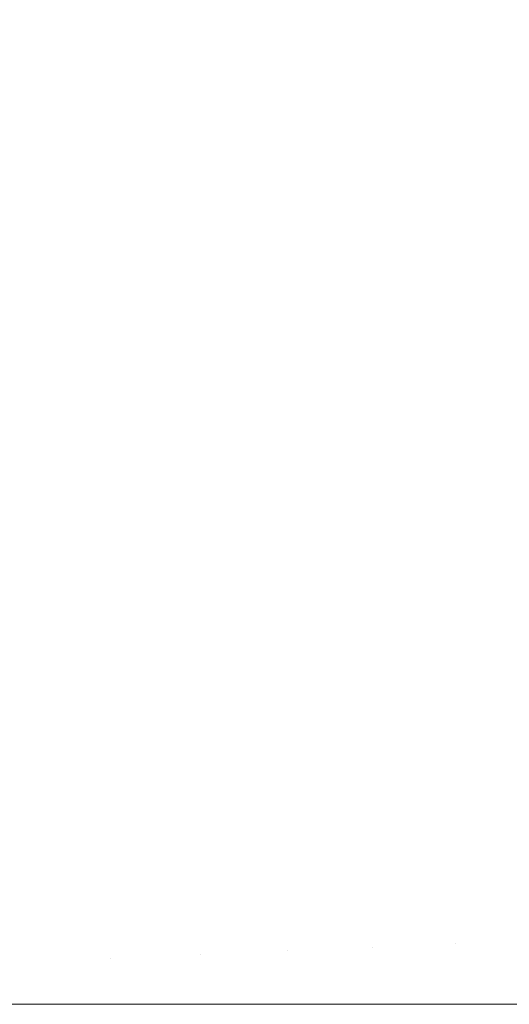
# Model space of a CAD drawing. Header units: centimetres. Extents: x -25.9 to 27.4, y -25.9 to -24.1.
# Tile 194 of 200: x 27.3127 to 27.3332, y -24.16 to -24.1189. Entities that reach past the tile are written whole.
import ezdxf

# ---------------------------------------------------------------- set-up
doc = ezdxf.new("R2010")
doc.units = ezdxf.units.CM
doc.header["$LTSCALE"] = 2.54
doc.layers.add('Lucido design-1', color=7, linetype='Continuous')

# ---------------------------------------------------------------- blocks, each defined once
blk = doc.blocks.new('Gruppo-4-1')
at = {"color": 7, "linetype": 'Continuous', "lineweight": 9}
for points, invisible_edges in [([(27.315727, -24.117553, 708.399682), (27.317489, -24.119471, 708.399682), (27.319943, -24.117311, 708.39703), (27.318087, -24.115291, 708.39703)], 15), ([(27.319943, -24.117311, 708.39703), (27.321711, -24.119408, 708.39703), (27.324175, -24.117418, 708.394231), (27.32232, -24.115218, 708.394231)], 15), ([(27.329877, -24.115159, 707.653075), (27.331777, -24.11775, 707.653075), (27.329467, -24.119368, 707.650127), (27.32764, -24.116875, 707.650127)], 15), ([(27.324175, -24.117418, 708.394231), (27.325935, -24.119695, 708.394231), (27.328382, -24.117885, 708.391305), (27.326543, -24.115506, 708.391305)], 15), ([(27.319259, -24.116181, 707.644596), (27.321125, -24.118308, 707.644596), (27.318713, -24.120332, 707.642022), (27.316937, -24.118308, 707.642022)], 15), ([(27.328382, -24.117885, 708.391305), (27.330118, -24.12034, 708.391305), (27.332532, -24.118708, 708.388255), (27.330724, -24.116152, 708.388255)], 15), ([(27.315076, -24.116363, 707.642022), (27.316937, -24.118308, 707.642022), (27.314507, -24.120535, 707.639544), (27.312745, -24.118694, 707.639544)], 15), ([(27.323457, -24.116351, 707.6473), (27.325312, -24.118662, 707.6473), (27.322896, -24.120515, 707.644596), (27.321125, -24.118308, 707.644596)], 15), ([(27.333989, -24.116202, 707.656139), (27.335839, -24.118972, 707.656139), (27.333563, -24.120423, 707.653075), (27.331777, -24.11775, 707.653075)], 15), ([(27.310904, -24.116932, 707.639544), (27.312745, -24.118694, 707.639544), (27.310382, -24.121057, 707.637241), (27.308646, -24.119395, 707.637241)], 15), ([(27.310251, -24.119504, 708.403495), (27.311935, -24.121188, 708.403495), (27.314431, -24.118795, 708.401044), (27.312644, -24.117007, 708.401044)], 15), ([(27.32764, -24.116875, 707.650127), (27.329467, -24.119368, 707.650127), (27.327063, -24.121051, 707.6473), (27.325312, -24.118662, 707.6473)], 15), ([(27.317489, -24.119471, 708.399682), (27.319167, -24.121462, 708.399682), (27.321711, -24.119408, 708.39703), (27.319943, -24.117311, 708.39703)], 15), ([(27.321711, -24.119408, 708.39703), (27.323388, -24.121578, 708.39703), (27.325935, -24.119695, 708.394231), (27.324175, -24.117418, 708.394231)], 15), ([(27.332532, -24.118708, 708.388255), (27.334229, -24.121338, 708.388255), (27.336596, -24.119881, 708.385089), (27.334835, -24.117151, 708.385089)], 15), ([(27.314431, -24.118795, 708.401044), (27.316141, -24.120657, 708.401044), (27.317489, -24.119471, 708.399682), (27.315727, -24.117553, 708.399682)], 15), ([(27.331777, -24.11775, 707.653075), (27.333563, -24.120423, 707.653075), (27.331185, -24.121938, 707.650127), (27.329467, -24.119368, 707.650127)], 15), ([(27.325935, -24.119695, 708.394231), (27.327596, -24.122044, 708.394231), (27.330118, -24.12034, 708.391305), (27.328382, -24.117885, 708.391305)], 15), ([(27.316937, -24.118308, 707.642022), (27.318713, -24.120332, 707.642022), (27.316187, -24.122451, 707.639544), (27.314507, -24.120535, 707.639544)], 15), ([(27.321125, -24.118308, 707.644596), (27.322896, -24.120515, 707.644596), (27.320398, -24.122432, 707.642022), (27.318713, -24.120332, 707.642022)], 15), ([(27.325312, -24.118662, 707.6473), (27.327063, -24.121051, 707.6473), (27.32457, -24.122797, 707.644596), (27.322896, -24.120515, 707.644596)], 15), ([(27.312745, -24.118694, 707.639544), (27.314507, -24.120535, 707.639544), (27.312043, -24.122793, 707.637241), (27.310382, -24.121057, 707.637241)], 15), ([(27.311935, -24.121188, 708.403495), (27.313545, -24.122941, 708.403495), (27.316141, -24.120657, 708.401044), (27.314431, -24.118795, 708.401044)], 15), ([(27.330118, -24.12034, 708.391305), (27.331748, -24.122866, 708.391305), (27.334229, -24.121338, 708.388255), (27.332532, -24.118708, 708.388255)], 15), ([(27.316141, -24.120657, 708.401044), (27.317771, -24.122589, 708.401044), (27.319167, -24.121462, 708.399682), (27.317489, -24.119471, 708.399682)], 15), ([(27.319167, -24.121462, 708.399682), (27.32076, -24.123522, 708.399682), (27.323388, -24.121578, 708.39703), (27.321711, -24.119408, 708.39703)], 15), ([(27.329467, -24.119368, 707.650127), (27.331185, -24.121938, 707.650127), (27.328709, -24.123514, 707.6473), (27.327063, -24.121051, 707.6473)], 15), ([(27.323388, -24.121578, 708.39703), (27.324972, -24.123818, 708.39703), (27.327596, -24.122044, 708.394231), (27.325935, -24.119695, 708.394231)], 15), ([(27.314507, -24.120535, 707.639544), (27.316187, -24.122451, 707.639544), (27.313628, -24.124599, 707.637241), (27.312043, -24.122793, 707.637241)], 15), ([(27.313545, -24.122941, 708.403495), (27.31508, -24.124762, 708.403495), (27.317771, -24.122589, 708.401044), (27.316141, -24.120657, 708.401044)], 15), ([(27.318713, -24.120332, 707.642022), (27.320398, -24.122432, 707.642022), (27.317783, -24.124439, 707.639544), (27.316187, -24.122451, 707.639544)], 15), ([(27.322896, -24.120515, 707.644596), (27.32457, -24.122797, 707.644596), (27.32199, -24.124603, 707.642022), (27.320398, -24.122432, 707.642022)], 15), ([(27.327596, -24.122044, 708.394231), (27.329157, -24.124462, 708.394231), (27.331748, -24.122866, 708.391305), (27.330118, -24.12034, 708.391305)], 15), ([(27.333563, -24.120423, 707.653075), (27.33523, -24.12317, 707.653075), (27.332788, -24.12458, 707.650127), (27.331185, -24.121938, 707.650127)], 15), ([(27.327063, -24.121051, 707.6473), (27.328709, -24.123514, 707.6473), (27.326142, -24.12515, 707.644596), (27.32457, -24.122797, 707.644596)], 15), ([(27.309362, -24.123653, 708.405801), (27.31087, -24.125296, 708.405801), (27.313545, -24.122941, 708.403495), (27.311935, -24.121188, 708.403495)], 15), ([(27.317771, -24.122589, 708.401044), (27.319317, -24.124589, 708.401044), (27.32076, -24.123522, 708.399682), (27.319167, -24.121462, 708.399682)], 15), ([(27.331748, -24.122866, 708.391305), (27.33327, -24.125459, 708.391305), (27.335814, -24.124038, 708.388255), (27.334229, -24.121338, 708.388255)], 15), ([(27.32076, -24.123522, 708.399682), (27.322264, -24.125648, 708.399682), (27.324972, -24.123818, 708.39703), (27.323388, -24.121578, 708.39703)], 15), ([(27.331185, -24.121938, 707.650127), (27.332788, -24.12458, 707.650127), (27.330246, -24.126047, 707.6473), (27.328709, -24.123514, 707.6473)], 15), ([(27.324972, -24.123818, 708.39703), (27.32646, -24.126122, 708.39703), (27.329157, -24.124462, 708.394231), (27.327596, -24.122044, 708.394231)], 15), ([(27.316187, -24.122451, 707.639544), (27.317783, -24.124439, 707.639544), (27.315132, -24.126473, 707.637241), (27.313628, -24.124599, 707.637241)], 15), ([(27.31508, -24.124762, 708.403495), (27.316536, -24.126646, 708.403495), (27.319317, -24.124589, 708.401044), (27.317771, -24.122589, 708.401044)], 15), ([(27.320398, -24.122432, 707.642022), (27.32199, -24.124603, 707.642022), (27.31929, -24.126494, 707.639544), (27.317783, -24.124439, 707.639544)], 15), ([(27.312043, -24.122793, 707.637241), (27.313628, -24.124599, 707.637241), (27.311001, -24.126804, 707.635076), (27.309515, -24.125109, 707.635076)], 15), ([(27.31087, -24.125296, 708.405801), (27.312308, -24.127, 708.405801), (27.31508, -24.124762, 708.403495), (27.313545, -24.122941, 708.403495)], 15), ([(27.32457, -24.122797, 707.644596), (27.326142, -24.12515, 707.644596), (27.323486, -24.126842, 707.642022), (27.32199, -24.124603, 707.642022)], 15), ([(27.329157, -24.124462, 708.394231), (27.330613, -24.126943, 708.394231), (27.33327, -24.125459, 708.391305), (27.331748, -24.122866, 708.391305)], 15), ([(27.33523, -24.12317, 707.653075), (27.336776, -24.125988, 707.653075), (27.334275, -24.12729, 707.650127), (27.332788, -24.12458, 707.650127)], 15), ([(27.319317, -24.124589, 708.401044), (27.320777, -24.126653, 708.401044), (27.322264, -24.125648, 708.399682), (27.32076, -24.123522, 708.399682)], 15), ([(27.328709, -24.123514, 707.6473), (27.330246, -24.126047, 707.6473), (27.32761, -24.12757, 707.644596), (27.326142, -24.12515, 707.644596)], 15), ([(27.322264, -24.125648, 708.399682), (27.323676, -24.127836, 708.399682), (27.32646, -24.126122, 708.39703), (27.324972, -24.123818, 708.39703)], 15), ([(27.313628, -24.124599, 707.637241), (27.315132, -24.126473, 707.637241), (27.312411, -24.128561, 707.635076), (27.311001, -24.126804, 707.635076)], 15), ([(27.312308, -24.127, 708.405801), (27.313672, -24.128765, 708.405801), (27.316536, -24.126646, 708.403495), (27.31508, -24.124762, 708.403495)], 15), ([(27.317783, -24.124439, 707.639544), (27.31929, -24.126494, 707.639544), (27.316552, -24.128411, 707.637241), (27.315132, -24.126473, 707.637241)], 15), ([(27.316536, -24.126646, 708.403495), (27.317911, -24.12859, 708.403495), (27.320777, -24.126653, 708.401044), (27.319317, -24.124589, 708.401044)], 15), ([(27.32199, -24.124603, 707.642022), (27.323486, -24.126842, 707.642022), (27.320706, -24.128613, 707.639544), (27.31929, -24.126494, 707.639544)], 15), ([(27.32646, -24.126122, 708.39703), (27.327848, -24.128488, 708.39703), (27.330613, -24.126943, 708.394231), (27.329157, -24.124462, 708.394231)], 15), ([(27.332788, -24.12458, 707.650127), (27.334275, -24.12729, 707.650127), (27.331671, -24.128645, 707.6473), (27.330246, -24.126047, 707.6473)], 15), ([(27.326142, -24.12515, 707.644596), (27.32761, -24.12757, 707.644596), (27.324883, -24.129144, 707.642022), (27.323486, -24.126842, 707.642022)], 15), ([(27.320777, -24.126653, 708.401044), (27.322147, -24.128777, 708.401044), (27.323676, -24.127836, 708.399682), (27.322264, -24.125648, 708.399682)], 15), ([(27.330613, -24.126943, 708.394231), (27.331963, -24.129484, 708.394231), (27.33468, -24.128114, 708.391305), (27.33327, -24.125459, 708.391305)], 15), ([(27.330246, -24.126047, 707.6473), (27.331671, -24.128645, 707.6473), (27.328971, -24.130051, 707.644596), (27.32761, -24.12757, 707.644596)], 15), ([(27.315132, -24.126473, 707.637241), (27.316552, -24.128411, 707.637241), (27.313743, -24.130378, 707.635076), (27.312411, -24.128561, 707.635076)], 15), ([(27.323676, -24.127836, 708.399682), (27.324994, -24.130082, 708.399682), (27.327848, -24.128488, 708.39703), (27.32646, -24.126122, 708.39703)], 15), ([(27.313672, -24.128765, 708.405801), (27.314959, -24.130585, 708.405801), (27.317911, -24.12859, 708.403495), (27.316536, -24.126646, 708.403495)], 15), ([(27.31929, -24.126494, 707.639544), (27.320706, -24.128613, 707.639544), (27.317887, -24.130409, 707.637241), (27.316552, -24.128411, 707.637241)], 15), ([(27.317911, -24.12859, 708.403495), (27.319203, -24.130591, 708.403495), (27.322147, -24.128777, 708.401044), (27.320777, -24.126653, 708.401044)], 15), ([(27.323486, -24.126842, 707.642022), (27.324883, -24.129144, 707.642022), (27.322028, -24.130792, 707.639544), (27.320706, -24.128613, 707.639544)], 15), ([(27.309458, -24.129301, 708.407956), (27.310727, -24.130943, 708.407956), (27.313672, -24.128765, 708.405801), (27.312308, -24.127, 708.405801)], 15), ([(27.327848, -24.128488, 708.39703), (27.329134, -24.13091, 708.39703), (27.331963, -24.129484, 708.394231), (27.330613, -24.126943, 708.394231)], 15), ([(27.334275, -24.12729, 707.650127), (27.335642, -24.130062, 707.650127), (27.332982, -24.131302, 707.6473), (27.331671, -24.128645, 707.6473)], 15), ([(27.32761, -24.12757, 707.644596), (27.328971, -24.130051, 707.644596), (27.326178, -24.131505, 707.642022), (27.324883, -24.129144, 707.642022)], 15), ([(27.322147, -24.128777, 708.401044), (27.323427, -24.130958, 708.401044), (27.324994, -24.130082, 708.399682), (27.323676, -24.127836, 708.399682)], 15), ([(27.331963, -24.129484, 708.394231), (27.333203, -24.132081, 708.394231), (27.335976, -24.130827, 708.391305), (27.33468, -24.128114, 708.391305)], 15), ([(27.316552, -24.128411, 707.637241), (27.317887, -24.130409, 707.637241), (27.314995, -24.132251, 707.635076), (27.313743, -24.130378, 707.635076)], 15), ([(27.324994, -24.130082, 708.399682), (27.326215, -24.132382, 708.399682), (27.329134, -24.13091, 708.39703), (27.327848, -24.128488, 708.39703)], 15), ([(27.312411, -24.128561, 707.635076), (27.313743, -24.130378, 707.635076), (27.310868, -24.132391, 707.633055), (27.309626, -24.130698, 707.633055)], 15), ([(27.310727, -24.130943, 708.407956), (27.311925, -24.132636, 708.407956), (27.314959, -24.130585, 708.405801), (27.313672, -24.128765, 708.405801)], 15), ([(27.314959, -24.130585, 708.405801), (27.316168, -24.132459, 708.405801), (27.319203, -24.130591, 708.403495), (27.317911, -24.12859, 708.403495)], 15), ([(27.320706, -24.128613, 707.639544), (27.322028, -24.130792, 707.639544), (27.319134, -24.132463, 707.637241), (27.317887, -24.130409, 707.637241)], 15), ([(27.319203, -24.130591, 708.403495), (27.320408, -24.132644, 708.403495), (27.323427, -24.130958, 708.401044), (27.322147, -24.128777, 708.401044)], 15), ([(27.331671, -24.128645, 707.6473), (27.332982, -24.131302, 707.6473), (27.330223, -24.132589, 707.644596), (27.328971, -24.130051, 707.644596)], 15), ([(27.324883, -24.129144, 707.642022), (27.326178, -24.131505, 707.642022), (27.323254, -24.133027, 707.639544), (27.322028, -24.130792, 707.639544)], 15), ([(27.329134, -24.13091, 708.39703), (27.330317, -24.133385, 708.39703), (27.333203, -24.132081, 708.394231), (27.331963, -24.129484, 708.394231)], 15), ([(27.323427, -24.130958, 708.401044), (27.324613, -24.13319, 708.401044), (27.326215, -24.132382, 708.399682), (27.324994, -24.130082, 708.399682)], 15), ([(27.328971, -24.130051, 707.644596), (27.330223, -24.132589, 707.644596), (27.327369, -24.133919, 707.642022), (27.326178, -24.131505, 707.642022)], 15), ([(27.335642, -24.130062, 707.650127), (27.336886, -24.132891, 707.650127), (27.334175, -24.134014, 707.6473), (27.332982, -24.131302, 707.6473)], 15), ([(27.313743, -24.130378, 707.635076), (27.314995, -24.132251, 707.635076), (27.312034, -24.134138, 707.633055), (27.310868, -24.132391, 707.633055)], 15), ([(27.311925, -24.132636, 708.407956), (27.31305, -24.134379, 708.407956), (27.316168, -24.132459, 708.405801), (27.314959, -24.130585, 708.405801)], 15), ([(27.317887, -24.130409, 707.637241), (27.319134, -24.132463, 707.637241), (27.316164, -24.134178, 707.635076), (27.314995, -24.132251, 707.635076)], 15), ([(27.316168, -24.132459, 708.405801), (27.317297, -24.134382, 708.405801), (27.320408, -24.132644, 708.403495), (27.319203, -24.130591, 708.403495)], 15), ([(27.322028, -24.130792, 707.639544), (27.323254, -24.133027, 707.639544), (27.32029, -24.13457, 707.637241), (27.319134, -24.132463, 707.637241)], 15), ([(27.320408, -24.132644, 708.403495), (27.321525, -24.134747, 708.403495), (27.324613, -24.13319, 708.401044), (27.323427, -24.130958, 708.401044)], 15), ([(27.326215, -24.132382, 708.399682), (27.327338, -24.134732, 708.399682), (27.330317, -24.133385, 708.39703), (27.329134, -24.13091, 708.39703)], 15), ([(27.332982, -24.131302, 707.6473), (27.334175, -24.134014, 707.6473), (27.331362, -24.135179, 707.644596), (27.330223, -24.132589, 707.644596)], 15), ([(27.326178, -24.131505, 707.642022), (27.327369, -24.133919, 707.642022), (27.324381, -24.135313, 707.639544), (27.323254, -24.133027, 707.639544)], 15), ([(27.330317, -24.133385, 708.39703), (27.331394, -24.135908, 708.39703), (27.334333, -24.134727, 708.394231), (27.333203, -24.132081, 708.394231)], 15), ([(27.308813, -24.134739, 708.409955), (27.309852, -24.136348, 708.409955), (27.31305, -24.134379, 708.407956), (27.311925, -24.132636, 708.407956)], 15), ([(27.314995, -24.132251, 707.635076), (27.316164, -24.134178, 707.635076), (27.313124, -24.135933, 707.633055), (27.312034, -24.134138, 707.633055)], 15), ([(27.31305, -24.134379, 708.407956), (27.314099, -24.136168, 708.407956), (27.317297, -24.134382, 708.405801), (27.316168, -24.132459, 708.405801)], 15), ([(27.319134, -24.132463, 707.637241), (27.32029, -24.13457, 707.637241), (27.317248, -24.136153, 707.635076), (27.316164, -24.134178, 707.635076)], 15), ([(27.317297, -24.134382, 708.405801), (27.318343, -24.136351, 708.405801), (27.321525, -24.134747, 708.403495), (27.320408, -24.132644, 708.403495)], 15), ([(27.324613, -24.13319, 708.401044), (27.325703, -24.135471, 708.401044), (27.327338, -24.134732, 708.399682), (27.326215, -24.132382, 708.399682)], 15), ([(27.330223, -24.132589, 707.644596), (27.331362, -24.135179, 707.644596), (27.328453, -24.136384, 707.642022), (27.327369, -24.133919, 707.642022)], 15), ([(27.323254, -24.133027, 707.639544), (27.324381, -24.135313, 707.639544), (27.321352, -24.136725, 707.637241), (27.32029, -24.13457, 707.637241)], 15), ([(27.321525, -24.134747, 708.403495), (27.322551, -24.136896, 708.403495), (27.325703, -24.135471, 708.401044), (27.324613, -24.13319, 708.401044)], 15), ([(27.327338, -24.134732, 708.399682), (27.32836, -24.137127, 708.399682), (27.331394, -24.135908, 708.39703), (27.330317, -24.133385, 708.39703)], 15), ([(27.312034, -24.134138, 707.633055), (27.313124, -24.135933, 707.633055), (27.310019, -24.137726, 707.631179), (27.30901, -24.136064, 707.631179)], 15), ([(27.316164, -24.134178, 707.635076), (27.317248, -24.136153, 707.635076), (27.314134, -24.137774, 707.633055), (27.313124, -24.135933, 707.633055)], 15), ([(27.327369, -24.133919, 707.642022), (27.328453, -24.136384, 707.642022), (27.325407, -24.137645, 707.639544), (27.324381, -24.135313, 707.639544)], 15), ([(27.334175, -24.134014, 707.6473), (27.335249, -24.136775, 707.6473), (27.332388, -24.137816, 707.644596), (27.331362, -24.135179, 707.644596)], 15), ([(27.309852, -24.136348, 708.409955), (27.310821, -24.138, 708.409955), (27.314099, -24.136168, 708.407956), (27.31305, -24.134379, 708.407956)], 15), ([(27.314099, -24.136168, 708.407956), (27.315072, -24.138, 708.407956), (27.318343, -24.136351, 708.405801), (27.317297, -24.134382, 708.405801)], 15), ([(27.32029, -24.13457, 707.637241), (27.321352, -24.136725, 707.637241), (27.318244, -24.138174, 707.635076), (27.317248, -24.136153, 707.635076)], 15), ([(27.318343, -24.136351, 708.405801), (27.319304, -24.138363, 708.405801), (27.322551, -24.136896, 708.403495), (27.321525, -24.134747, 708.403495)], 15), ([(27.325703, -24.135471, 708.401044), (27.326695, -24.137796, 708.401044), (27.32836, -24.137127, 708.399682), (27.327338, -24.134732, 708.399682)], 15), ([(27.331394, -24.135908, 708.39703), (27.332362, -24.138474, 708.39703), (27.335348, -24.137419, 708.394231), (27.334333, -24.134727, 708.394231)], 15), ([(27.324381, -24.135313, 707.639544), (27.325407, -24.137645, 707.639544), (27.32232, -24.138924, 707.637241), (27.321352, -24.136725, 707.637241)], 15), ([(27.322551, -24.136896, 708.403495), (27.323486, -24.139086, 708.403495), (27.326695, -24.137796, 708.401044), (27.325703, -24.135471, 708.401044)], 15), ([(27.331362, -24.135179, 707.644596), (27.332388, -24.137816, 707.644596), (27.329429, -24.138893, 707.642022), (27.328453, -24.136384, 707.642022)], 15), ([(27.313124, -24.135933, 707.633055), (27.314134, -24.137774, 707.633055), (27.310953, -24.13943, 707.631179), (27.310019, -24.137726, 707.631179)], 15), ([(27.32836, -24.137127, 708.399682), (27.32928, -24.139563, 708.399682), (27.332362, -24.138474, 708.39703), (27.331394, -24.135908, 708.39703)], 15), ([(27.310821, -24.138, 708.409955), (27.311719, -24.139691, 708.409955), (27.315072, -24.138, 708.407956), (27.314099, -24.136168, 708.407956)], 15), ([(27.317248, -24.136153, 707.635076), (27.318244, -24.138174, 707.635076), (27.315063, -24.139658, 707.633055), (27.314134, -24.137774, 707.633055)], 15), ([(27.315072, -24.138, 708.407956), (27.315967, -24.139872, 708.407956), (27.319304, -24.138363, 708.405801), (27.318343, -24.136351, 708.405801)], 15), ([(27.321352, -24.136725, 707.637241), (27.32232, -24.138924, 707.637241), (27.319152, -24.140237, 707.635076), (27.318244, -24.138174, 707.635076)], 15), ([(27.328453, -24.136384, 707.642022), (27.329429, -24.138893, 707.642022), (27.326331, -24.140021, 707.639544), (27.325407, -24.137645, 707.639544)], 15), ([(27.319304, -24.138363, 708.405801), (27.320179, -24.140414, 708.405801), (27.323486, -24.139086, 708.403495), (27.322551, -24.136896, 708.403495)], 15), ([(27.326695, -24.137796, 708.401044), (27.327587, -24.140161, 708.401044), (27.32928, -24.139563, 708.399682), (27.32836, -24.137127, 708.399682)], 15), ([(27.335249, -24.136775, 707.6473), (27.336201, -24.13958, 707.6473), (27.333298, -24.140496, 707.644596), (27.332388, -24.137816, 707.644596)], 15), ([(27.332362, -24.138474, 708.39703), (27.333221, -24.141079, 708.39703), (27.336249, -24.140152, 708.394231), (27.335348, -24.137419, 708.394231)], 15), ([(27.314134, -24.137774, 707.633055), (27.315063, -24.139658, 707.633055), (27.311813, -24.141173, 707.631179), (27.310953, -24.13943, 707.631179)], 15), ([(27.325407, -24.137645, 707.639544), (27.326331, -24.140021, 707.639544), (27.323191, -24.141164, 707.637241), (27.32232, -24.138924, 707.637241)], 15), ([(27.323486, -24.139086, 708.403495), (27.324327, -24.141314, 708.403495), (27.327587, -24.140161, 708.401044), (27.326695, -24.137796, 708.401044)], 15), ([(27.332388, -24.137816, 707.644596), (27.333298, -24.140496, 707.644596), (27.330294, -24.141443, 707.642022), (27.329429, -24.138893, 707.642022)], 15), ([(27.311719, -24.139691, 708.409955), (27.312545, -24.141419, 708.409955), (27.315967, -24.139872, 708.407956), (27.315072, -24.138, 708.407956)], 15), ([(27.318244, -24.138174, 707.635076), (27.319152, -24.140237, 707.635076), (27.315909, -24.14158, 707.633055), (27.315063, -24.139658, 707.633055)], 15), ([(27.315967, -24.139872, 708.407956), (27.316781, -24.14178, 708.407956), (27.320179, -24.140414, 708.405801), (27.319304, -24.138363, 708.405801)], 15), ([(27.32928, -24.139563, 708.399682), (27.330095, -24.142037, 708.399682), (27.333221, -24.141079, 708.39703), (27.332362, -24.138474, 708.39703)], 15), ([(27.32232, -24.138924, 707.637241), (27.323191, -24.141164, 707.637241), (27.319969, -24.142337, 707.635076), (27.319152, -24.140237, 707.635076)], 15), ([(27.320179, -24.140414, 708.405801), (27.320967, -24.142501, 708.405801), (27.324327, -24.141314, 708.403495), (27.323486, -24.139086, 708.403495)], 15), ([(27.329429, -24.138893, 707.642022), (27.330294, -24.141443, 707.642022), (27.32715, -24.142434, 707.639544), (27.326331, -24.140021, 707.639544)], 15), ([(27.327587, -24.140161, 708.401044), (27.328379, -24.142562, 708.401044), (27.330095, -24.142037, 708.399682), (27.32928, -24.139563, 708.399682)], 15), ([(27.315063, -24.139658, 707.633055), (27.315909, -24.14158, 707.633055), (27.312596, -24.142952, 707.631179), (27.311813, -24.141173, 707.631179)], 15), ([(27.312545, -24.141419, 708.409955), (27.313296, -24.14318, 708.409955), (27.316781, -24.14178, 708.407956), (27.315967, -24.139872, 708.407956)], 15), ([(27.326331, -24.140021, 707.639544), (27.32715, -24.142434, 707.639544), (27.323963, -24.143439, 707.637241), (27.323191, -24.141164, 707.637241)], 15), ([(27.319152, -24.140237, 707.635076), (27.319969, -24.142337, 707.635076), (27.31667, -24.143537, 707.633055), (27.315909, -24.14158, 707.633055)], 15), ([(27.316781, -24.14178, 708.407956), (27.317513, -24.143721, 708.407956), (27.320967, -24.142501, 708.405801), (27.320179, -24.140414, 708.405801)], 15), ([(27.324327, -24.141314, 708.403495), (27.325072, -24.143575, 708.403495), (27.328379, -24.142562, 708.401044), (27.327587, -24.140161, 708.401044)], 15), ([(27.333298, -24.140496, 707.644596), (27.334089, -24.143213, 707.644596), (27.331048, -24.144028, 707.642022), (27.330294, -24.141443, 707.642022)], 15), ([(27.323191, -24.141164, 707.637241), (27.323963, -24.143439, 707.637241), (27.320693, -24.14447, 707.635076), (27.319969, -24.142337, 707.635076)], 15), ([(27.330095, -24.142037, 708.399682), (27.330804, -24.144542, 708.399682), (27.333968, -24.143719, 708.39703), (27.333221, -24.141079, 708.39703)], 15), ([(27.309043, -24.143002, 708.411796), (27.309731, -24.144613, 708.411796), (27.313296, -24.14318, 708.409955), (27.312545, -24.141419, 708.409955)], 15), ([(27.315909, -24.14158, 707.633055), (27.31667, -24.143537, 707.633055), (27.3133, -24.144764, 707.631179), (27.312596, -24.142952, 707.631179)], 15), ([(27.320967, -24.142501, 708.405801), (27.321665, -24.144618, 708.405801), (27.325072, -24.143575, 708.403495), (27.324327, -24.141314, 708.403495)], 15), ([(27.330294, -24.141443, 707.642022), (27.331048, -24.144028, 707.642022), (27.327864, -24.144881, 707.639544), (27.32715, -24.142434, 707.639544)], 15), ([(27.313296, -24.14318, 708.409955), (27.313972, -24.144972, 708.409955), (27.317513, -24.143721, 708.407956), (27.316781, -24.14178, 708.407956)], 15), ([(27.328379, -24.142562, 708.401044), (27.329067, -24.144995, 708.401044), (27.330804, -24.144542, 708.399682), (27.330095, -24.142037, 708.399682)], 15), ([(27.319969, -24.142337, 707.635076), (27.320693, -24.14447, 707.635076), (27.317345, -24.145526, 707.633055), (27.31667, -24.143537, 707.633055)], 15), ([(27.317513, -24.143721, 708.407956), (27.318163, -24.145691, 708.407956), (27.321665, -24.144618, 708.405801), (27.320967, -24.142501, 708.405801)], 15), ([(27.32715, -24.142434, 707.639544), (27.327864, -24.144881, 707.639544), (27.324636, -24.145746, 707.637241), (27.323963, -24.143439, 707.637241)], 15), ([(27.325072, -24.143575, 708.403495), (27.325721, -24.145866, 708.403495), (27.329067, -24.144995, 708.401044), (27.328379, -24.142562, 708.401044)], 15), ([(27.312596, -24.142952, 707.631179), (27.3133, -24.144764, 707.631179), (27.309866, -24.146013, 707.629452), (27.30922, -24.144351, 707.629452)], 15), ([(27.309731, -24.144613, 708.411796), (27.31035, -24.146252, 708.411796), (27.313972, -24.144972, 708.409955), (27.313296, -24.14318, 708.409955)], 15), ([(27.334089, -24.143213, 707.644596), (27.334762, -24.145962, 707.644596), (27.331688, -24.146643, 707.642022), (27.331048, -24.144028, 707.642022)], 15), ([(27.31667, -24.143537, 707.633055), (27.317345, -24.145526, 707.633055), (27.313925, -24.146604, 707.631179), (27.3133, -24.144764, 707.631179)], 15), ([(27.313972, -24.144972, 708.409955), (27.314572, -24.146791, 708.409955), (27.318163, -24.145691, 708.407956), (27.317513, -24.143721, 708.407956)], 15), ([(27.323963, -24.143439, 707.637241), (27.324636, -24.145746, 707.637241), (27.321323, -24.146633, 707.635076), (27.320693, -24.14447, 707.635076)], 15), ([(27.321665, -24.144618, 708.405801), (27.322272, -24.146764, 708.405801), (27.325721, -24.145866, 708.403495), (27.325072, -24.143575, 708.403495)], 15), ([(27.330804, -24.144542, 708.399682), (27.331407, -24.147076, 708.399682), (27.334603, -24.146387, 708.39703), (27.333968, -24.143719, 708.39703)], 15), ([(27.331048, -24.144028, 707.642022), (27.331688, -24.146643, 707.642022), (27.328469, -24.147357, 707.639544), (27.327864, -24.144881, 707.639544)], 15), ([(27.320693, -24.14447, 707.635076), (27.321323, -24.146633, 707.635076), (27.317932, -24.147542, 707.633055), (27.317345, -24.145526, 707.633055)], 15), ([(27.329067, -24.144995, 708.401044), (27.329652, -24.147454, 708.401044), (27.331407, -24.147076, 708.399682), (27.330804, -24.144542, 708.399682)], 15), ([(27.3133, -24.144764, 707.631179), (27.313925, -24.146604, 707.631179), (27.31044, -24.147703, 707.629452), (27.309866, -24.146013, 707.629452)], 15), ([(27.31035, -24.146252, 708.411796), (27.310898, -24.147916, 708.411796), (27.314572, -24.146791, 708.409955), (27.313972, -24.144972, 708.409955)], 15), ([(27.318163, -24.145691, 708.407956), (27.318728, -24.147687, 708.407956), (27.322272, -24.146764, 708.405801), (27.321665, -24.144618, 708.405801)], 15), ([(27.327864, -24.144881, 707.639544), (27.328469, -24.147357, 707.639544), (27.325207, -24.14808, 707.637241), (27.324636, -24.145746, 707.637241)], 15), ([(27.325721, -24.145866, 708.403495), (27.326272, -24.148183, 708.403495), (27.329652, -24.147454, 708.401044), (27.329067, -24.144995, 708.401044)], 15), ([(27.317345, -24.145526, 707.633055), (27.317932, -24.147542, 707.633055), (27.314469, -24.14847, 707.631179), (27.313925, -24.146604, 707.631179)], 15), ([(27.314572, -24.146791, 708.409955), (27.315094, -24.148633, 708.409955), (27.318728, -24.147687, 708.407956), (27.318163, -24.145691, 708.407956)], 15), ([(27.324636, -24.145746, 707.637241), (27.325207, -24.14808, 707.637241), (27.321859, -24.148822, 707.635076), (27.321323, -24.146633, 707.635076)], 15), ([(27.322272, -24.146764, 708.405801), (27.322788, -24.148933, 708.405801), (27.326272, -24.148183, 708.403495), (27.325721, -24.145866, 708.403495)], 15), ([(27.334762, -24.145962, 707.644596), (27.335314, -24.148737, 707.644596), (27.332213, -24.149284, 707.642022), (27.331688, -24.146643, 707.642022)], 15), ([(27.313925, -24.146604, 707.631179), (27.314469, -24.14847, 707.631179), (27.310939, -24.149416, 707.629452), (27.31044, -24.147703, 707.629452)], 15), ([(27.321323, -24.146633, 707.635076), (27.321859, -24.148822, 707.635076), (27.318432, -24.149582, 707.633055), (27.317932, -24.147542, 707.633055)], 15), ([(27.331407, -24.147076, 708.399682), (27.331901, -24.149633, 708.399682), (27.335124, -24.14908, 708.39703), (27.334603, -24.146387, 708.39703)], 15), ([(27.310898, -24.147916, 708.411796), (27.311375, -24.149601, 708.411796), (27.315094, -24.148633, 708.409955), (27.314572, -24.146791, 708.409955)], 15), ([(27.318728, -24.147687, 708.407956), (27.319208, -24.149705, 708.407956), (27.322788, -24.148933, 708.405801), (27.322272, -24.146764, 708.405801)], 15), ([(27.331688, -24.146643, 707.642022), (27.332213, -24.149284, 707.642022), (27.328967, -24.149856, 707.639544), (27.328469, -24.147357, 707.639544)], 15), ([(27.328469, -24.147357, 707.639544), (27.328967, -24.149856, 707.639544), (27.325676, -24.150437, 707.637241), (27.325207, -24.14808, 707.637241)], 15), ([(27.326272, -24.148183, 708.403495), (27.326724, -24.15052, 708.403495), (27.330132, -24.149936, 708.401044), (27.329652, -24.147454, 708.401044)], 15), ([(27.329652, -24.147454, 708.401044), (27.330132, -24.149936, 708.401044), (27.331901, -24.149633, 708.399682), (27.331407, -24.147076, 708.399682)], 15), ([(27.317932, -24.147542, 707.633055), (27.318432, -24.149582, 707.633055), (27.314931, -24.150358, 707.631179), (27.314469, -24.14847, 707.631179)], 15), ([(27.315094, -24.148633, 708.409955), (27.315537, -24.150496, 708.409955), (27.319208, -24.149705, 708.407956), (27.318728, -24.147687, 708.407956)], 15), ([(27.325207, -24.14808, 707.637241), (27.325676, -24.150437, 707.637241), (27.322298, -24.151032, 707.635076), (27.321859, -24.148822, 707.635076)], 15), ([(27.322788, -24.148933, 708.405801), (27.323212, -24.151123, 708.405801), (27.326724, -24.15052, 708.403495), (27.326272, -24.148183, 708.403495)], 15), ([(27.314469, -24.14847, 707.631179), (27.314931, -24.150358, 707.631179), (27.311363, -24.151149, 707.629452), (27.310939, -24.149416, 707.629452)], 15), ([(27.311375, -24.149601, 708.411796), (27.311781, -24.151306, 708.411796), (27.315537, -24.150496, 708.409955), (27.315094, -24.148633, 708.409955)], 15), ([(27.321859, -24.148822, 707.635076), (27.322298, -24.151032, 707.635076), (27.318841, -24.151642, 707.633055), (27.318432, -24.149582, 707.633055)], 15), ([(27.319208, -24.149705, 708.407956), (27.319602, -24.151742, 708.407956), (27.323212, -24.151123, 708.405801), (27.322788, -24.148933, 708.405801)], 15), ([(27.331901, -24.149633, 708.399682), (27.332287, -24.152208, 708.399682), (27.33553, -24.151793, 708.39703), (27.335124, -24.14908, 708.39703)], 15), ([(27.335314, -24.148737, 707.644596), (27.335745, -24.151534, 707.644596), (27.332623, -24.151945, 707.642022), (27.332213, -24.149284, 707.642022)], 15), ([(27.332213, -24.149284, 707.642022), (27.332623, -24.151945, 707.642022), (27.329354, -24.152375, 707.639544), (27.328967, -24.149856, 707.639544)], 15), ([(27.318432, -24.149582, 707.633055), (27.318841, -24.151642, 707.633055), (27.31531, -24.152264, 707.631179), (27.314931, -24.150358, 707.631179)], 15), ([(27.315537, -24.150496, 708.409955), (27.3159, -24.152376, 708.409955), (27.319602, -24.151742, 708.407956), (27.319208, -24.149705, 708.407956)], 15), ([(27.328967, -24.149856, 707.639544), (27.329354, -24.152375, 707.639544), (27.326041, -24.152811, 707.637241), (27.325676, -24.150437, 707.637241)], 15), ([(27.330132, -24.149936, 708.401044), (27.330507, -24.152436, 708.401044), (27.332287, -24.152208, 708.399682), (27.331901, -24.149633, 708.399682)], 15), ([(27.326724, -24.15052, 708.403495), (27.327076, -24.152875, 708.403495), (27.330507, -24.152436, 708.401044), (27.330132, -24.149936, 708.401044)], 15), ([(27.314931, -24.150358, 707.631179), (27.31531, -24.152264, 707.631179), (27.311711, -24.152899, 707.629452), (27.311363, -24.151149, 707.629452)], 15), ([(27.311781, -24.151306, 708.411796), (27.312113, -24.153026, 708.411796), (27.3159, -24.152376, 708.409955), (27.315537, -24.150496, 708.409955)], 15), ([(27.325676, -24.150437, 707.637241), (27.326041, -24.152811, 707.637241), (27.322641, -24.153259, 707.635076), (27.322298, -24.151032, 707.635076)], 15), ([(27.323212, -24.151123, 708.405801), (27.323542, -24.153328, 708.405801), (27.327076, -24.152875, 708.403495), (27.326724, -24.15052, 708.403495)], 15), ([(27.322298, -24.151032, 707.635076), (27.322641, -24.153259, 707.635076), (27.319161, -24.153717, 707.633055), (27.318841, -24.151642, 707.633055)], 15), ([(27.319602, -24.151742, 708.407956), (27.319909, -24.153793, 708.407956), (27.323542, -24.153328, 708.405801), (27.323212, -24.151123, 708.405801)], 15), ([(27.335745, -24.151534, 707.644596), (27.336053, -24.154347, 707.644596), (27.332916, -24.154621, 707.642022), (27.332623, -24.151945, 707.642022)], 15), ([(27.318841, -24.151642, 707.633055), (27.319161, -24.153717, 707.633055), (27.315606, -24.154185, 707.631179), (27.31531, -24.152264, 707.631179)], 15), ([(27.3159, -24.152376, 708.409955), (27.316184, -24.15427, 708.409955), (27.319909, -24.153793, 708.407956), (27.319602, -24.151742, 708.407956)], 15), ([(27.332623, -24.151945, 707.642022), (27.332916, -24.154621, 707.642022), (27.329632, -24.154909, 707.639544), (27.329354, -24.152375, 707.639544)], 15), ([(27.332287, -24.152208, 708.399682), (27.332563, -24.154798, 708.399682), (27.33582, -24.15452, 708.39703), (27.33553, -24.151793, 708.39703)], 15), ([(27.31531, -24.152264, 707.631179), (27.315606, -24.154185, 707.631179), (27.311983, -24.154662, 707.629452), (27.311711, -24.152899, 707.629452)], 15), ([(27.312113, -24.153026, 708.411796), (27.312373, -24.154758, 708.411796), (27.316184, -24.15427, 708.409955), (27.3159, -24.152376, 708.409955)], 15), ([(27.329354, -24.152375, 707.639544), (27.329632, -24.154909, 707.639544), (27.326303, -24.1552, 707.637241), (27.326041, -24.152811, 707.637241)], 15), ([(27.330507, -24.152436, 708.401044), (27.330774, -24.15495, 708.401044), (27.332563, -24.154798, 708.399682), (27.332287, -24.152208, 708.399682)], 15), ([(27.327076, -24.152875, 708.403495), (27.327329, -24.155243, 708.403495), (27.330774, -24.15495, 708.401044), (27.330507, -24.152436, 708.401044)], 15), ([(27.326041, -24.152811, 707.637241), (27.326303, -24.1552, 707.637241), (27.322887, -24.155499, 707.635076), (27.322641, -24.153259, 707.635076)], 15), ([(27.323542, -24.153328, 708.405801), (27.323778, -24.155545, 708.405801), (27.327329, -24.155243, 708.403495), (27.327076, -24.152875, 708.403495)], 15), ([(27.322641, -24.153259, 707.635076), (27.322887, -24.155499, 707.635076), (27.319389, -24.155805, 707.633055), (27.319161, -24.153717, 707.633055)], 15), ([(27.319909, -24.153793, 708.407956), (27.320129, -24.155856, 708.407956), (27.323778, -24.155545, 708.405801), (27.323542, -24.153328, 708.405801)], 15), ([(27.319161, -24.153717, 707.633055), (27.319389, -24.155805, 707.633055), (27.315817, -24.156117, 707.631179), (27.315606, -24.154185, 707.631179)], 15), ([(27.316184, -24.15427, 708.409955), (27.316387, -24.156174, 708.409955), (27.320129, -24.155856, 708.407956), (27.319909, -24.153793, 708.407956)], 15), ([(27.315606, -24.154185, 707.631179), (27.315817, -24.156117, 707.631179), (27.312177, -24.156436, 707.629452), (27.311983, -24.154662, 707.629452)], 15), ([(27.312373, -24.154758, 708.411796), (27.312558, -24.1565, 708.411796), (27.316387, -24.156174, 708.409955), (27.316184, -24.15427, 708.409955)], 15), ([(27.336053, -24.154347, 707.644596), (27.336238, -24.157171, 707.644596), (27.333092, -24.157308, 707.642022), (27.332916, -24.154621, 707.642022)], 15), ([(27.332916, -24.154621, 707.642022), (27.333092, -24.157308, 707.642022), (27.329799, -24.157452, 707.639544), (27.329632, -24.154909, 707.639544)], 15), ([(27.330774, -24.15495, 708.401044), (27.330935, -24.157473, 708.401044), (27.332728, -24.157396, 708.399682), (27.332563, -24.154798, 708.399682)], 15), ([(27.332563, -24.154798, 708.399682), (27.332728, -24.157396, 708.399682), (27.335995, -24.157258, 708.39703), (27.33582, -24.15452, 708.39703)], 15), ([(27.326303, -24.1552, 707.637241), (27.32646, -24.157598, 707.637241), (27.323034, -24.157747, 707.635076), (27.322887, -24.155499, 707.635076)], 15), ([(27.323778, -24.155545, 708.405801), (27.32392, -24.157771, 708.405801), (27.32748, -24.157619, 708.403495), (27.327329, -24.155243, 708.403495)], 15), ([(27.329632, -24.154909, 707.639544), (27.329799, -24.157452, 707.639544), (27.32646, -24.157598, 707.637241), (27.326303, -24.1552, 707.637241)], 15), ([(27.327329, -24.155243, 708.403495), (27.32748, -24.157619, 708.403495), (27.330935, -24.157473, 708.401044), (27.330774, -24.15495, 708.401044)], 15), ([(27.322887, -24.155499, 707.635076), (27.323034, -24.157747, 707.635076), (27.319527, -24.1579, 707.633055), (27.319389, -24.155805, 707.633055)], 15), ([(27.320129, -24.155856, 708.407956), (27.320261, -24.157926, 708.407956), (27.32392, -24.157771, 708.405801), (27.323778, -24.155545, 708.405801)], 15), ([(27.319389, -24.155805, 707.633055), (27.319527, -24.1579, 707.633055), (27.315945, -24.158057, 707.631179), (27.315817, -24.156117, 707.631179)], 15), ([(27.316387, -24.156174, 708.409955), (27.316509, -24.158085, 708.409955), (27.320261, -24.157926, 708.407956), (27.320129, -24.155856, 708.407956)], 15), ([(27.315817, -24.156117, 707.631179), (27.315945, -24.158057, 707.631179), (27.312293, -24.158216, 707.629452), (27.312177, -24.156436, 707.629452)], 15), ([(27.312558, -24.1565, 708.411796), (27.31267, -24.158249, 708.411796), (27.316509, -24.158085, 708.409955), (27.316387, -24.156174, 708.409955)], 15), ([(27.333092, -24.157308, 707.642022), (27.333151, -24.16, 707.642022), (27.329854, -24.16, 707.639544), (27.329799, -24.157452, 707.639544)], 13), ([(27.333145, -24.16, 708.399389), (27.336053, -24.16, 708.39703), (27.335995, -24.157258, 708.39703), (27.332728, -24.157396, 708.399682)], 14), ([(27.336238, -24.157171, 707.644596), (27.336299, -24.16, 707.644596), (27.333151, -24.16, 707.642022), (27.333092, -24.157308, 707.642022)], 13), ([(27.32646, -24.157598, 707.637241), (27.326512, -24.16, 707.637241), (27.323083, -24.16, 707.635076), (27.323034, -24.157747, 707.635076)], 13), ([(27.32748, -24.157619, 708.403495), (27.32392, -24.157771, 708.405801), (27.323967, -24.16, 708.405801), (27.326502, -24.16, 708.404161)], 11), ([(27.329799, -24.157452, 707.639544), (27.329854, -24.16, 707.639544), (27.326512, -24.16, 707.637241), (27.32646, -24.157598, 707.637241)], 13), ([(27.326502, -24.16, 708.404161), (27.327531, -24.16, 708.403495), (27.32748, -24.157619, 708.403495)], 10), ([(27.330935, -24.157473, 708.401044), (27.32748, -24.157619, 708.403495), (27.327531, -24.16, 708.403495), (27.329843, -24.16, 708.401856)], 11), ([(27.329843, -24.16, 708.401856), (27.330989, -24.16, 708.401044), (27.330935, -24.157473, 708.401044)], 10), ([(27.330935, -24.157473, 708.401044), (27.330989, -24.16, 708.401044), (27.332784, -24.16, 708.399682), (27.332728, -24.157396, 708.399682)], 13), ([(27.332728, -24.157396, 708.399682), (27.332784, -24.16, 708.399682), (27.333145, -24.16, 708.399389)], 9), ([(27.315945, -24.158057, 707.631179), (27.315987, -24.16, 707.631179), (27.312332, -24.16, 707.629452), (27.312293, -24.158216, 707.629452)], 13), ([(27.316509, -24.158085, 708.409955), (27.31267, -24.158249, 708.411796), (27.312707, -24.16, 708.411796), (27.315982, -24.16, 708.410227)], 11), ([(27.319527, -24.1579, 707.633055), (27.319573, -24.16, 707.633055), (27.315987, -24.16, 707.631179), (27.315945, -24.158057, 707.631179)], 13), ([(27.315982, -24.16, 708.410227), (27.316549, -24.16, 708.409955), (27.316509, -24.158085, 708.409955)], 10), ([(27.320261, -24.157926, 708.407956), (27.316509, -24.158085, 708.409955), (27.316549, -24.16, 708.409955), (27.319566, -24.16, 708.408349)], 11), ([(27.323034, -24.157747, 707.635076), (27.323083, -24.16, 707.635076), (27.319573, -24.16, 707.633055), (27.319527, -24.1579, 707.633055)], 13), ([(27.319566, -24.16, 708.408349), (27.320305, -24.16, 708.407956), (27.320261, -24.157926, 708.407956)], 10), ([(27.32392, -24.157771, 708.405801), (27.320261, -24.157926, 708.407956), (27.320305, -24.16, 708.407956), (27.323075, -24.16, 708.406326)], 11), ([(27.323075, -24.16, 708.406326), (27.323967, -24.16, 708.405801), (27.32392, -24.157771, 708.405801)], 10)]:
    blk.add_3dface(points, dxfattribs=dict(at, invisible_edges=invisible_edges))

msp = doc.modelspace()

# ---------------------------------------------------------------- block references
at = {"layer": 'Lucido design-1', "color": 7}
msp.add_blockref('Gruppo-4-1', (0, 0), dxfattribs=at)

doc.saveas('drawing.dxf')
